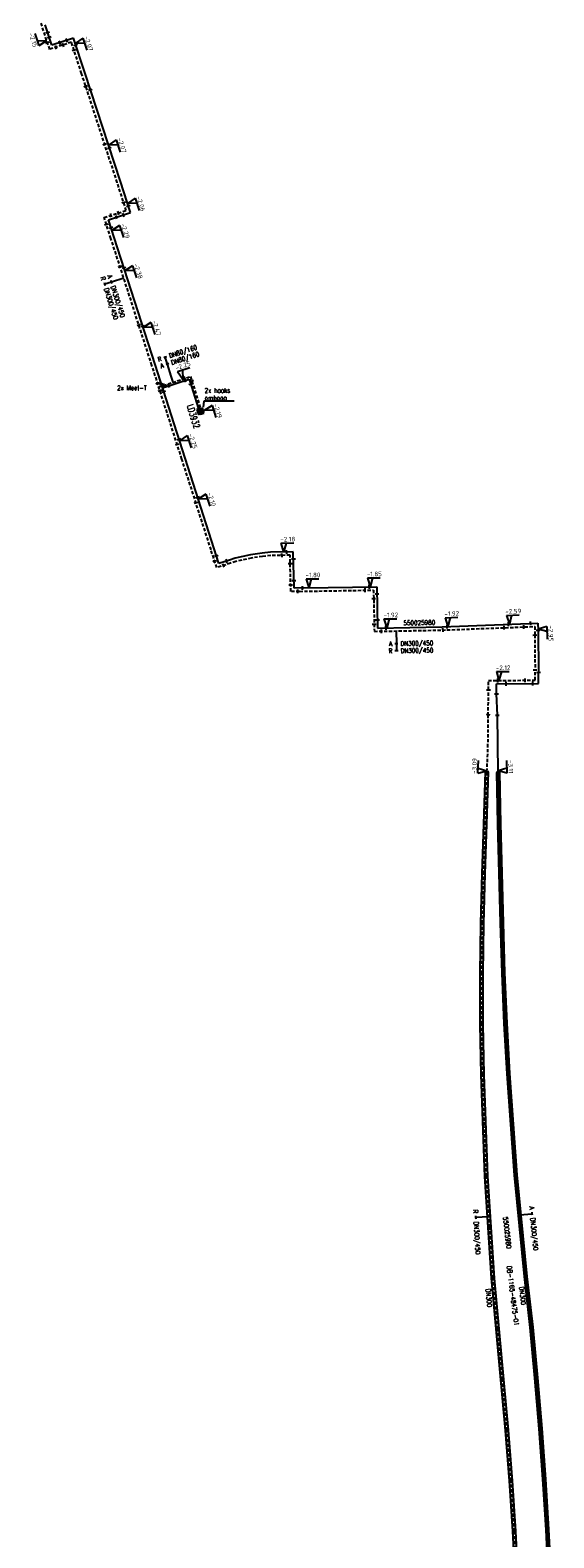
# Model space of a CAD drawing. Header units: millimetres. Extents: x 0 to 118318689, y 0 to 490460760.
# Tile 31 of 117: x 116544942 to 116647544, y 484928035 to 485223608. Entities that reach past the tile are written whole.
import ezdxf
from ezdxf.enums import TextEntityAlignment as Align

# ---------------------------------------------------------------- set-up
doc = ezdxf.new("R2010")
doc.units = ezdxf.units.MM
doc.header["$LTSCALE"] = 200
doc.linetypes.add('HIDDEN2', pattern=[4.7625, 3.175, -1.5875])
doc.layers.get('0').update_dxf_attribs({"color": 8})
for name, color, linetype in [('WT-C-kastLD', 7, 'Continuous'), ('WT-C-mof', 7, 'Continuous'), ('WT-I-diam', 7, 'Continuous'), ('WT-I-info', 7, 'Continuous'), ('WT-I-mantelbuis', 7, 'Continuous'), ('WT-I-NAP', 7, 'Continuous'), ('WT-L-aanvoer', 6, 'Continuous'), ('WT-L-MANTELBUIS', 6, 'Continuous'), ('WT-L-retour', 6, 'HIDDEN2')]:
    doc.layers.add(name, color=color, linetype=linetype)
doc.styles.add('DIN17', font='ROMANS.SHX', dxfattribs={"width": 0.9})
doc.styles.add('ISOCP', font='ISOCP.SHX')

# ---------------------------------------------------------------- blocks, each defined once
blk = doc.blocks.new('LR-mof')
at = {"color": 0, "linetype": 'ByBlock', "lineweight": -2}
blk.add_line((0, -0.75), (0, 0.75), dxfattribs=at)
blk = doc.blocks.new('nap1')
at = {"color": 0, "linetype": 'Continuous'}
for p, q in [((-1, 3.5), (0, 0)), ((-1, 3.5), (4, 3.5)), ((1, 3.5), (0, 0))]:
    blk.add_line(p, q, dxfattribs=at)
at = {"color": 0, "linetype": 'Continuous', "style": 'ISOCP'}
for tag, p in [('*1', (1.7, 5)), ('*2', (4, 1.5))]:
    blk.add_attdef(tag, text='', height=1.8, dxfattribs=at).set_placement(p, align=Align.MIDDLE)
blk = doc.blocks.new('LR-hyp')
at = {"color": 7, "linetype": 'ByBlock', "lineweight": -3, "style": 'DIN17', "width": 0.9}
blk.add_attdef('*1', text='', height=1.8, dxfattribs=at).set_placement((0, 0), align=Align.MIDDLE)
at = {"color": 7, "linetype": 'ByBlock', "lineweight": -2, "style": 'DIN17', "width": 0.9, "flags": 1}
blk.add_attdef('*2', text='', height=1.8, dxfattribs=at).set_placement((0, -5), align=Align.MIDDLE)
blk = doc.blocks.new('LR-DIAB2')
at = {"color": 0, "linetype": 'Continuous', "lineweight": -3}
blk.add_line((0, 5), (0, 7.8), dxfattribs=at)
at = {"color": 0, "lineweight": -3}
blk.add_line((0, 0), (0, 5), dxfattribs=at)
for points in [[(0.61, 7.8), (0, 7.8), (-0.61, 7.8)], [(0.61, 5), (0, 5), (-0.61, 5)]]:
    blk.add_lwpolyline(points, dxfattribs=at)
at = {"color": 1, "lineweight": -3, "style": 'DIN17', "width": 0.9}
for tag, p in [('*1', (-1.61, 7.8)), ('*2', (-1.61, 5.02))]:
    blk.add_attdef(tag, text='', height=1.8, dxfattribs=at).set_placement(p, align=Align.MIDDLE_RIGHT)
for tag, p in [('*11', (1.61, 7.8)), ('*12', (1.61, 5))]:
    blk.add_attdef(tag, text='', height=1.8, dxfattribs=at).set_placement(p, align=Align.MIDDLE_LEFT)
blk = doc.blocks.new('nap2')
at = {"color": 0, "linetype": 'Continuous'}
for p, q in [((1, 3.5), (-4, 3.5)), ((-1, 3.5), (0, 0)), ((1, 3.5), (0, 0))]:
    blk.add_line(p, q, dxfattribs=at)
at = {"color": 0, "linetype": 'Continuous', "style": 'ISOCP'}
for tag, p in [('*1', (-1.5, 5)), ('*2', (-4, 1.5))]:
    blk.add_attdef(tag, text='', height=1.8, dxfattribs=at).set_placement(p, align=Align.MIDDLE)
blk = doc.blocks.new('LR-DIAB1')
at = {"color": 0, "lineweight": -3}
blk.add_line((0, 0), (0, 5), dxfattribs=at)
blk.add_lwpolyline([(0.61, 5), (0, 5), (-0.61, 5)], dxfattribs=at)
at = {"color": 1, "lineweight": -3, "style": 'DIN17', "width": 0.9}
blk.add_attdef('*1', text='', height=1.8, dxfattribs=at).set_placement((-1.61, 5), align=Align.MIDDLE_RIGHT)
blk.add_attdef('*11', text='', height=1.8, dxfattribs=at).set_placement((1.61, 5), align=Align.MIDDLE_LEFT)
blk = doc.blocks.new('LR-DIAO1')
at = {"color": 0, "lineweight": -3}
blk.add_line((0, 0), (0, -5), dxfattribs=at)
blk.add_lwpolyline([(0.61, -5), (0, -5), (-0.61, -5)], dxfattribs=at)
at = {"color": 1, "lineweight": -3, "style": 'DIN17', "width": 0.9}
blk.add_attdef('*1', text='', height=1.8, dxfattribs=at).set_placement((-1.61, -5), align=Align.MIDDLE_RIGHT)
blk.add_attdef('*11', text='', height=1.8, dxfattribs=at).set_placement((1.61, -5), align=Align.MIDDLE_LEFT)
blk = doc.blocks.new('LR-DIAO2')
at = {"color": 0, "lineweight": -3}
blk.add_line((0, 0), (0, -5), dxfattribs=at)
at = {"color": 0, "linetype": 'Continuous', "lineweight": -3}
blk.add_line((0, -5), (0, -7.8), dxfattribs=at)
at = {"color": 0, "lineweight": -3}
for points in [[(0.61, -5), (0, -5), (-0.61, -5)], [(0.61, -7.8), (0, -7.8), (-0.61, -7.8)]]:
    blk.add_lwpolyline(points, dxfattribs=at)
at = {"color": 1, "lineweight": -3, "style": 'DIN17', "width": 0.9}
for tag, p in [('*1', (-1.61, -5)), ('*2', (-1.61, -7.78))]:
    blk.add_attdef(tag, text='', height=1.8, dxfattribs=at).set_placement(p, align=Align.MIDDLE_RIGHT)
for tag, p in [('*11', (1.61, -5)), ('*12', (1.61, -7.8))]:
    blk.add_attdef(tag, text='', height=1.8, dxfattribs=at).set_placement(p, align=Align.MIDDLE_LEFT)
blk = doc.blocks.new('LR-kastLD')
at = {"color": 0, "linetype": 'ByBlock', "lineweight": -3}
blk.add_line((-1, 1), (1, -1), dxfattribs=at)
blk.add_lwpolyline([(-1, -1), (-1, 1), (1, 1), (1, -1)], close=True, dxfattribs=at)
blk.add_solid([(-1, 1), (-1, -1), (1, -1)], dxfattribs=at)
at = {"color": 7, "linetype": 'ByBlock', "lineweight": -3, "style": 'DIN17', "width": 0.7}
for tag, p in [('*1', (0, 5)), ('*2', (0, -5))]:
    blk.add_attdef(tag, text='', height=2.5, dxfattribs=at).set_placement(p, align=Align.MIDDLE)
at = {"color": 0, "linetype": 'ByBlock', "lineweight": -2, "style": 'DIN17', "width": 0.3, "flags": 1}
for tag, p in [('OCODE', (4.5, 1.25)), ('NCODE', (9.5, 1.25)), ('BC', (14.5, 1.25)), ('RK', (19.5, 1.25)), ('ST', (4.5, -1.25)), ('VCODE', (9.5, -1.25)), ('NIVO', (14.5, -1.25)), ('IMM', (19.5, -1.25))]:
    blk.add_attdef(tag, text='', height=1.8, dxfattribs=at).set_placement(p, align=Align.MIDDLE)

msp = doc.modelspace()

# ---------------------------------------------------------------- linework, layer by layer
at = {"layer": 'WT-I-diam'}
msp.add_line((116572984, 485154588), (116572597, 485155777), dxfattribs=at)
at = {"layer": 'WT-I-info'}
for p, q in [((116578497, 485148872), (116579054, 485149046)), ((116578937, 485150903), (116578833, 485149712)), ((116584934, 485150903), (116578937, 485150903))]:
    msp.add_line(p, q, dxfattribs=at)
at = {"layer": 'WT-L-aanvoer'}
for p, q in [((116549179, 485220665), (116547869, 485224676)), ((116553434, 485222055), (116549179, 485220665)), ((116555633, 485215324), (116553434, 485222055)), ((116562614, 485193952), (116555633, 485215324)), ((116564586, 485187839), (116562614, 485193952)), ((116560267, 485186446), (116564586, 485187839)), ((116561390, 485182963), (116560267, 485186446)), ((116569412, 485158088), (116561390, 485182963)), ((116575280, 485139730), (116569412, 485158088)), ((116570877, 485153504), (116576102, 485155202)), ((116576102, 485155202), (116576570, 485153763)), ((116576570, 485153763), (116578211, 485148514)), ((116580996, 485121935), (116575280, 485139730)), ((116581921, 485119055), (116580996, 485121935)), ((116583971, 485119714), (116581921, 485119055)), ((116585075, 485120068), (116583971, 485119714)), ((116588136, 485120758), (116585075, 485120068)), ((116590378, 485121064), (116588136, 485120758)), ((116592025, 485121246), (116590378, 485121064)), ((116596501, 485121331), (116592025, 485121246)), ((116596637, 485114221), (116596501, 485121331)), ((116598561, 485114256), (116596637, 485114221)), ((116598561, 485114256), (116612862, 485114500)), ((116612862, 485114500), (116613017, 485106401)), ((116625636, 485106643), (116644434, 485107366)), ((116644434, 485107366), (116644449, 485105973)), ((116613017, 485106401), (116625636, 485106643)), ((116644449, 485105973), (116644526, 485097716)), ((116636292, 485095448), (116644552, 485095537)), ((116636313, 485093502), (116636292, 485095448)), ((116644552, 485095537), (116644526, 485097716)), ((116636475, 485089336), (116636313, 485093502)), ((116636623, 485078123), (116636475, 485089336)), ((116636624, 485078104), (116636623, 485078123)), ((116636851, 485068020), (116636624, 485078104)), ((116637111, 485058330), (116636851, 485068020)), ((116637361, 485048579), (116637111, 485058330)), ((116637661, 485038766), (116637361, 485048579)), ((116638091, 485028902), (116637661, 485038766)), ((116638631, 485019019), (116638091, 485028902)), ((116639282, 485009095), (116638631, 485019019)), ((116640072, 484999150), (116639282, 485009095)), ((116642022, 484979264), (116640072, 484999150)), ((116643152, 484969325), (116642022, 484979264)), ((116644092, 484959389), (116643152, 484969325)), ((116644942, 484949443), (116644092, 484959389)), ((116645641, 484939526), (116644942, 484949443)), ((116646281, 484929630), (116645641, 484939526)), ((116646761, 484919765), (116646281, 484929630))]:
    msp.add_line(p, q, dxfattribs=at)
at = {"layer": 'WT-L-MANTELBUIS'}
for points in [[(116638087, 484949100), (116635357, 484978923), (116634056, 484998889), (116633315, 485018814), (116633135, 485028753), (116633115, 485038641), (116633235, 485048480), (116633496, 485058256), (116633826, 485067968), (116634186, 485078238), (116634685, 485078220), (116634325, 485067951), (116633995, 485058241), (116633735, 485048470), (116633615, 485038639), (116633635, 485028758), (116633815, 485018828), (116634555, 484998914), (116635856, 484978962), (116638585, 484949142), (116639375, 484939233), (116640006, 484929341), (116641045, 484909694)], [(116642904, 484969299), (116641774, 484979238), (116639823, 484999128), (116638382, 485019003), (116637841, 485028890), (116637411, 485038757), (116637111, 485048572), (116636861, 485058323), (116636601, 485068014), (116636374, 485078098), (116636874, 485078110), (116637101, 485068026), (116637361, 485058336), (116637611, 485048586), (116637911, 485038776), (116638341, 485028915), (116638881, 485019035), (116640321, 484999171), (116642271, 484979290), (116643401, 484969351), (116644341, 484959412), (116645191, 484949463), (116645891, 484939543), (116646531, 484929644), (116647011, 484919775)], [(116646511, 484919755), (116646032, 484929616), (116645392, 484939510), (116644692, 484949424), (116643843, 484959367), (116642904, 484969299)], [(116640546, 484909666), (116639506, 484929313), (116638877, 484939197), (116638087, 484949100)]]:
    msp.add_lwpolyline(points, dxfattribs=at)
at = {"layer": 'WT-L-retour'}
for p, q in [((116548763, 485219845), (116547049, 485225092)), ((116553018, 485221235), (116548763, 485219845)), ((116555015, 485215122), (116553018, 485221235)), ((116561996, 485193751), (116555015, 485215122)), ((116563767, 485188258), (116561996, 485193751)), ((116559449, 485186865), (116563767, 485188258)), ((116560772, 485182764), (116559449, 485186865)), ((116568793, 485157889), (116560772, 485182764)), ((116574661, 485139531), (116568793, 485157889)), ((116570143, 485153665), (116576346, 485155681)), ((116576346, 485155681), (116576932, 485153878)), ((116576932, 485153878), (116578640, 485148414)), ((116580377, 485121736), (116574661, 485139531)), ((116581501, 485118237), (116580377, 485121736)), ((116584170, 485119095), (116581501, 485118237)), ((116585246, 485119441), (116584170, 485119095)), ((116588252, 485120118), (116585246, 485119441)), ((116590457, 485120418), (116588252, 485120118)), ((116592067, 485120596), (116590457, 485120418)), ((116595864, 485120669), (116592067, 485120596)), ((116596000, 485113558), (116595864, 485120669)), ((116597715, 485113591), (116596000, 485113558)), ((116597715, 485113591), (116612224, 485113839)), ((116612224, 485113839), (116612379, 485105739)), ((116612379, 485105739), (116625655, 485105993)), ((116625655, 485105993), (116643792, 485106691)), ((116643792, 485106691), (116643809, 485105033)), ((116643809, 485105033), (116643864, 485098231)), ((116634722, 485096081), (116643895, 485096180)), ((116634741, 485094272), (116634722, 485096081)), ((116643895, 485096180), (116643864, 485098231)), ((116634689, 485089296), (116634741, 485094272)), ((116634639, 485083043), (116634689, 485089296)), ((116634435, 485078229), (116634639, 485083043)), ((116634075, 485067960), (116634435, 485078229)), ((116633745, 485058248), (116634075, 485067960)), ((116633485, 485048475), (116633745, 485058248)), ((116633365, 485038640), (116633485, 485048475)), ((116633385, 485028755), (116633365, 485038640)), ((116633565, 485018821), (116633385, 485028755)), ((116633855, 485008866), (116633565, 485018821)), ((116634306, 484998901), (116633855, 485008866)), ((116634896, 484988917), (116634306, 484998901)), ((116635606, 484978943), (116634896, 484988917)), ((116636487, 484968978), (116635606, 484978943)), ((116637457, 484959038), (116636487, 484968978)), ((116638336, 484949121), (116637457, 484959038)), ((116639126, 484939215), (116638336, 484949121)), ((116639756, 484929328), (116639126, 484939215)), ((116640796, 484909680), (116639756, 484929331))]:
    msp.add_line(p, q, dxfattribs=at)

# ---------------------------------------------------------------- block references
at = {"layer": 'WT-C-kastLD', "linetype": 'Continuous'}
ref = msp.add_blockref('LR-kastLD', (116578290, 485148897), dxfattribs=dict(at, xscale=499.9999999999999, yscale=499.9999999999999, zscale=499.9999999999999, rotation=287.3583525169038))
ref.add_attrib('*1', 'LD3932', dxfattribs={"layer": '0', "color": 7, "linetype": 'ByBlock', "lineweight": -3, "height": 1250, "rotation": 287.35835, "style": 'DIN17', "width": 0.65}).set_placement((116576941, 485147882), align=Align.MIDDLE)
at = {"layer": 'WT-C-mof', "linetype": 'Continuous', "xscale": 500, "yscale": 500, "zscale": 500}
for p, rotation in [((116548355, 485223186), 288.09), ((116548323, 485221193), 288.09), ((116548668, 485222228), 288.09), ((116550002, 485220250), 18.09), ((116550740, 485221175), 18.09), ((116551418, 485220713), 18.09), ((116552118, 485221625), 18.09), ((116553514, 485219717), 288.09), ((116553868, 485220726), 288.09), ((116555832, 485212621), 288.09), ((116556733, 485211955), 288.09), ((116559548, 485201245), 288.09), ((116560458, 485200552), 288.09), ((116560792, 485187298), 17.8722), ((116561822, 485186948), 17.8722), ((116562214, 485187757), 17.8722), ((116563257, 485189840), 287.8722), ((116563211, 485187395), 17.8722), ((116564154, 485189178), 287.8722), ((116559876, 485185540), 287.8722), ((116560762, 485184912), 287.8722), ((116562541, 485177277), 287.8722), ((116563298, 485177048), 287.8722), ((116566233, 485165828), 287.8722), ((116566989, 485165601), 287.8722), ((116575254, 485155326), 17.9985), ((116575343, 485154955), 17.9985), ((116576617, 485154849), 287.9985), ((116569912, 485154389), 287.7277), ((116570370, 485152956), 287.7277), ((116570646, 485154226), 287.7277), ((116571112, 485152769), 287.7277), ((116571177, 485154002), 17.9985), ((116572094, 485153900), 17.9985), ((116576416, 485154238), 287.9985), ((116577933, 485149402), 287.3584), ((116578370, 485149279), 287.3584), ((116578211, 485148514), 287.3584), ((116578640, 485148414), 287.3584), ((116574098, 485143428), 287.7277), ((116573745, 485142396), 287.7277), ((116577411, 485130971), 287.8076), ((116577749, 485132044), 287.8076), ((116581087, 485119527), 287.8076), ((116581425, 485120600), 287.8076), ((116583432, 485119541), 17.8076), ((116594286, 485120639), 1.0971), ((116595196, 485121306), 1.0971), ((116596528, 485119944), 271.0971), ((116582809, 485118658), 17.8076), ((116595895, 485119062), 271.0971), ((116595974, 485114892), 271.0971), ((116596609, 485115707), 271.0971), ((116597397, 485113585), 1.0971), ((116598279, 485114250), 1.0442), ((116610580, 485113811), 0.9773), ((116611395, 485114475), 0.9773), ((116612255, 485112212), 271.0971), ((116612889, 485113084), 271.0971), ((116612986, 485107994), 271.0971), ((116638648, 485107143), 2.203199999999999), ((116643009, 485107311), 2.203199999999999), ((116612352, 485107151), 271.0971), ((116613802, 485105766), 1.0971), ((116614665, 485106433), 1.0971), ((116625820, 485105999), 2.203199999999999), ((116626640, 485106681), 2.203199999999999), ((116637797, 485106460), 2.203199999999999), ((116641680, 485106609), 2.203199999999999), ((116643809, 485105033), 270.6126), ((116644449, 485105973), 270.6126), ((116636592, 485096101), 0.617), ((116638195, 485095468), 0.617), ((116641924, 485096159), 0.617), ((116643425, 485095525), 0.617), ((116643864, 485098231), 270.617), ((116644526, 485097716), 270.617), ((116634741, 485094272), 270.617), ((116636313, 485093502), 270.617), ((116634698, 485089375), 83.5439), ((116636475, 485089335), 270.7563), ((116634435, 485078229), 87.9922), ((116636623, 485078123), 270.7563)]:
    msp.add_blockref('LR-mof', p, dxfattribs=dict(at, rotation=rotation))
at = {"layer": 'WT-I-diam', "linetype": 'Continuous', "xscale": 500, "yscale": 500, "zscale": 500}
for name, p, rotation, values in [('LR-DIAO2', (116563279, 485174988), 287.8722263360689, {'*1': 'A', '*11': 'DN300/450', '*2': 'R', '*12': 'DN300/450'}), ('LR-DIAB2', (116572597, 485155777), 17.99850399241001, {'*1': 'R', '*11': 'DN80/160', '*2': 'A', '*12': 'DN80/160'}), ('LR-DIAO2', (116616642, 485105820), 1.097120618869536, {'*1': 'A', '*11': 'DN300/450', '*2': 'R', '*12': 'DN300/450'}), ('LR-DIAO1', (116634774, 484990977), 273.3832876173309, {'*1': 'R', '*11': 'DN300/450'}), ('LR-DIAB1', (116640838, 484991336), 275.6021379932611, {'*1': 'A', '*11': 'DN300/450'})]:
    msp.add_blockref(name, p, dxfattribs=dict(at, rotation=rotation)).add_auto_attribs(values)
at = {"layer": 'WT-I-info', "linetype": 'Continuous'}
ref = msp.add_blockref('LR-hyp', (116621186, 485107443), dxfattribs=dict(at, xscale=499.9999999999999, yscale=499.9999999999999, zscale=499.9999999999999, rotation=1.0971))
ref.add_attrib('*1', '550025980', dxfattribs={"layer": '0', "color": 0, "linetype": 'ByBlock', "lineweight": -3, "height": 900, "rotation": 1.0971, "style": 'DIN17', "width": 0.9}).set_placement((116621186, 485107443), align=Align.MIDDLE)
ref = msp.add_blockref('LR-hyp', (116639515, 484975443), dxfattribs=dict(at, xscale=500.0000000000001, yscale=500.0000000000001, zscale=500.0000000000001, rotation=276.4857))
ref.add_attrib('*1', '550025980', dxfattribs={"layer": '0', "color": 0, "linetype": 'ByBlock', "lineweight": -3, "height": 900, "rotation": 276.4857, "style": 'DIN17', "width": 0.9}).set_placement((116638417, 484987856), align=Align.MIDDLE)
ref = msp.add_blockref('LR-hyp', (116639528, 484975480), dxfattribs=dict(at, xscale=500, yscale=500, zscale=500, rotation=274.4711670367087))
ref.add_attrib('*1', 'DB-1165-48475-01', dxfattribs={"layer": '0', "color": 0, "linetype": 'ByBlock', "lineweight": -3, "height": 900, "rotation": 277.09515, "style": 'DIN17', "width": 0.9}).set_placement((116639528, 484975480), align=Align.MIDDLE)
at = {"layer": 'WT-I-NAP', "linetype": 'Continuous'}
ref = msp.add_blockref('nap1', (116548187, 485221610), dxfattribs=dict(at, xscale=500, yscale=500, zscale=500, rotation=108.0900331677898))
ref.add_attrib('*1', '-2.15', dxfattribs={"layer": '0', "color": 1, "linetype": 'Continuous', "height": 900, "rotation": 288.09003, "style": 'ISOCP'}).set_placement((116545546, 485221642), align=Align.MIDDLE)
ref = msp.add_blockref('nap1', (116553773, 485221017), dxfattribs=dict(at, xscale=500, yscale=500, zscale=500, rotation=288.0900331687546))
ref.add_attrib('*1', '-2.07', dxfattribs={"layer": '0', "color": 1, "linetype": 'Continuous', "height": 900, "rotation": 288.09003, "style": 'ISOCP'}).set_placement((116556414, 485220985), align=Align.MIDDLE)
ref = msp.add_blockref('nap1', (116560291, 485201064), dxfattribs=dict(at, xscale=500, yscale=500, zscale=500, rotation=288.0900331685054))
ref.add_attrib('*1', '-2.07', dxfattribs={"layer": '0', "color": 1, "linetype": 'Continuous', "height": 900, "rotation": 288.09003, "style": 'ISOCP'}).set_placement((116562932, 485201032), align=Align.MIDDLE)
ref = msp.add_blockref('nap1', (116564009, 485189627), dxfattribs=dict(at, xscale=500, yscale=500, zscale=500, rotation=287.8722263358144))
ref.add_attrib('*1', '-2.06', dxfattribs={"layer": '0', "color": 1, "linetype": 'Continuous', "height": 900, "rotation": 287.87223, "style": 'ISOCP'}).set_placement((116566649, 485189585), align=Align.MIDDLE)
ref = msp.add_blockref('nap1', (116560950, 485184328), dxfattribs=dict(at, xscale=500, yscale=500, zscale=500, rotation=287.8722263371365))
ref.add_attrib('*1', '-2.29', dxfattribs={"layer": '0', "color": 1, "linetype": 'Continuous', "height": 900, "rotation": 287.87223, "style": 'ISOCP'}).set_placement((116563591, 485184286), align=Align.MIDDLE)
ref = msp.add_blockref('nap1', (116563500, 485176421), dxfattribs=dict(at, xscale=500, yscale=500, zscale=500, rotation=287.872226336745))
ref.add_attrib('*1', '-2.38', dxfattribs={"layer": '0', "color": 1, "linetype": 'Continuous', "height": 900, "rotation": 287.87223, "style": 'ISOCP'}).set_placement((116566140, 485176379), align=Align.MIDDLE)
ref = msp.add_blockref('nap1', (116567090, 485165289), dxfattribs=dict(at, xscale=500, yscale=500, zscale=500, rotation=287.8722263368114))
ref.add_attrib('*1', '-2.47', dxfattribs={"layer": '0', "color": 1, "linetype": 'Continuous', "height": 900, "rotation": 287.87223, "style": 'ISOCP'}).set_placement((116569730, 485165246), align=Align.MIDDLE)
ref = msp.add_blockref('nap1', (116574844, 485155193), dxfattribs=dict(at, xscale=500, yscale=500, zscale=500, rotation=17.99850399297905))
ref.add_attrib('*1', '-2.25', dxfattribs={"layer": '0', "color": 1, "linetype": 'Continuous', "height": 900, "rotation": 17.9985, "style": 'ISOCP'}).set_placement((116574881, 485157833), align=Align.MIDDLE)
ref = msp.add_blockref('nap1', (116579054, 485149046), dxfattribs=dict(at, xscale=500, yscale=500, zscale=500, rotation=287.3583525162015))
ref.add_attrib('*1', '-2.19', dxfattribs={"layer": '0', "color": 1, "linetype": 'Continuous', "height": 900, "rotation": 287.35835, "style": 'ISOCP'}).set_placement((116581693, 485148980), align=Align.MIDDLE)
ref = msp.add_blockref('nap1', (116574200, 485143108), dxfattribs=dict(at, xscale=500, yscale=500, zscale=500, rotation=287.727685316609))
ref.add_attrib('*1', '-2.25', dxfattribs={"layer": '0', "color": 1, "linetype": 'Continuous', "height": 900, "rotation": 287.72769, "style": 'ISOCP'}).set_placement((116576840, 485143060), align=Align.MIDDLE)
ref = msp.add_blockref('nap1', (116577872, 485131662), dxfattribs=dict(at, xscale=500, yscale=500, zscale=500, rotation=287.8076478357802))
ref.add_attrib('*1', '-2.10', dxfattribs={"layer": '0', "color": 1, "linetype": 'Continuous', "height": 900, "rotation": 287.80765, "style": 'ISOCP'}).set_placement((116580512, 485131617), align=Align.MIDDLE)
ref = msp.add_blockref('nap1', (116594606, 485121295), dxfattribs=dict(at, xscale=500, yscale=500, zscale=500, rotation=1.097120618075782))
ref.add_attrib('*1', '-2.18', dxfattribs={"layer": '0', "color": 1, "linetype": 'Continuous', "height": 900, "rotation": 1.09712, "style": 'ISOCP'}).set_placement((116595408, 485123811), align=Align.MIDDLE)
ref = msp.add_blockref('nap1', (116599538, 485114272), dxfattribs=dict(at, xscale=500, yscale=500, zscale=500, rotation=0.9773371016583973))
ref.add_attrib('*1', '-1.80', dxfattribs={"layer": '0', "color": 1, "linetype": 'Continuous', "height": 900, "rotation": 0.97734, "style": 'ISOCP'}).set_placement((116600346, 485116786), align=Align.MIDDLE)
ref = msp.add_blockref('nap1', (116611563, 485114477), dxfattribs=dict(at, xscale=500, yscale=500, zscale=500, rotation=0.9773370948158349))
ref.add_attrib('*1', '-1.85', dxfattribs={"layer": '0', "color": 1, "linetype": 'Continuous', "height": 900, "rotation": 0.97734, "style": 'ISOCP'}).set_placement((116612371, 485116992), align=Align.MIDDLE)
ref = msp.add_blockref('nap1', (116638838, 485107151), dxfattribs=dict(at, xscale=500, yscale=500, zscale=500, rotation=2.203215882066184))
ref.add_attrib('*1', '-2.59', dxfattribs={"layer": '0', "color": 1, "linetype": 'Continuous', "height": 900, "rotation": 2.20322, "style": 'ISOCP'}).set_placement((116639591, 485109681), align=Align.MIDDLE)
ref = msp.add_blockref('nap1', (116614800, 485106435), dxfattribs=dict(at, xscale=500, yscale=500, zscale=500, rotation=1.097120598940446))
ref.add_attrib('*1', '-1.92', dxfattribs={"layer": '0', "color": 1, "linetype": 'Continuous', "height": 900, "rotation": 1.09712, "style": 'ISOCP'}).set_placement((116615603, 485108951), align=Align.MIDDLE)
ref = msp.add_blockref('nap1', (116626789, 485106687), dxfattribs=dict(at, xscale=500, yscale=500, zscale=500, rotation=2.2032158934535))
ref.add_attrib('*1', '-1.92', dxfattribs={"layer": '0', "color": 1, "linetype": 'Continuous', "height": 900, "rotation": 2.20322, "style": 'ISOCP'}).set_placement((116627543, 485109218), align=Align.MIDDLE)
ref = msp.add_blockref('nap1', (116644447, 485106186), dxfattribs=dict(at, xscale=500, yscale=500, zscale=500, rotation=270.6125735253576))
ref.add_attrib('*1', '-2.95', dxfattribs={"layer": '0', "color": 1, "linetype": 'Continuous', "height": 900, "rotation": 270.61257, "style": 'ISOCP'}).set_placement((116646956, 485105362), align=Align.MIDDLE)
ref = msp.add_blockref('nap1', (116636798, 485096103), dxfattribs=dict(at, xscale=500, yscale=500, zscale=500, rotation=0.6170300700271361))
ref.add_attrib('*1', '-2.12', dxfattribs={"layer": '0', "color": 1, "linetype": 'Continuous', "height": 900, "rotation": 0.61703, "style": 'ISOCP'}).set_placement((116637622, 485098612), align=Align.MIDDLE)
ref = msp.add_blockref('nap1', (116634442, 485078383), dxfattribs=dict(at, xscale=500, yscale=500, zscale=500, rotation=87.58495511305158))
ref.add_attrib('*1', '-3.09', dxfattribs={"layer": '0', "color": 1, "linetype": 'Continuous', "height": 900, "rotation": 87.58496, "style": 'ISOCP'}).set_placement((116631980, 485079338), align=Align.MIDDLE)
ref = msp.add_blockref('nap2', (116636619, 485078412), dxfattribs=dict(at, xscale=500, yscale=500, zscale=500, rotation=270.7548760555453))
ref.add_attrib('*1', '-3.11', dxfattribs={"layer": '0', "color": 1, "linetype": 'Continuous', "height": 900, "rotation": 270.75488, "style": 'ISOCP'}).set_placement((116639109, 485079195), align=Align.MIDDLE)

# ---------------------------------------------------------------- texts
at = {"layer": 'WT-I-info', "style": 'DIN17', "width": 0.9}
for s, p in [('2x Meet-T', (116561980, 485153034)), ('2x haaks', (116579126, 485152535)), ('omhoog', (116579126, 485151078))]:
    msp.add_text(s, height=900, dxfattribs=at).set_placement(p)
at = {"layer": 'WT-I-mantelbuis', "style": 'DIN17', "width": 0.9}
for rotation, p in [(275.2308, (116634374, 484975030)), (276.48566, (116640972, 484975435))]:
    msp.add_text('DN300', height=900, rotation=rotation, dxfattribs=at).set_placement(p, align=Align.CENTER)

doc.saveas('drawing.dxf')
